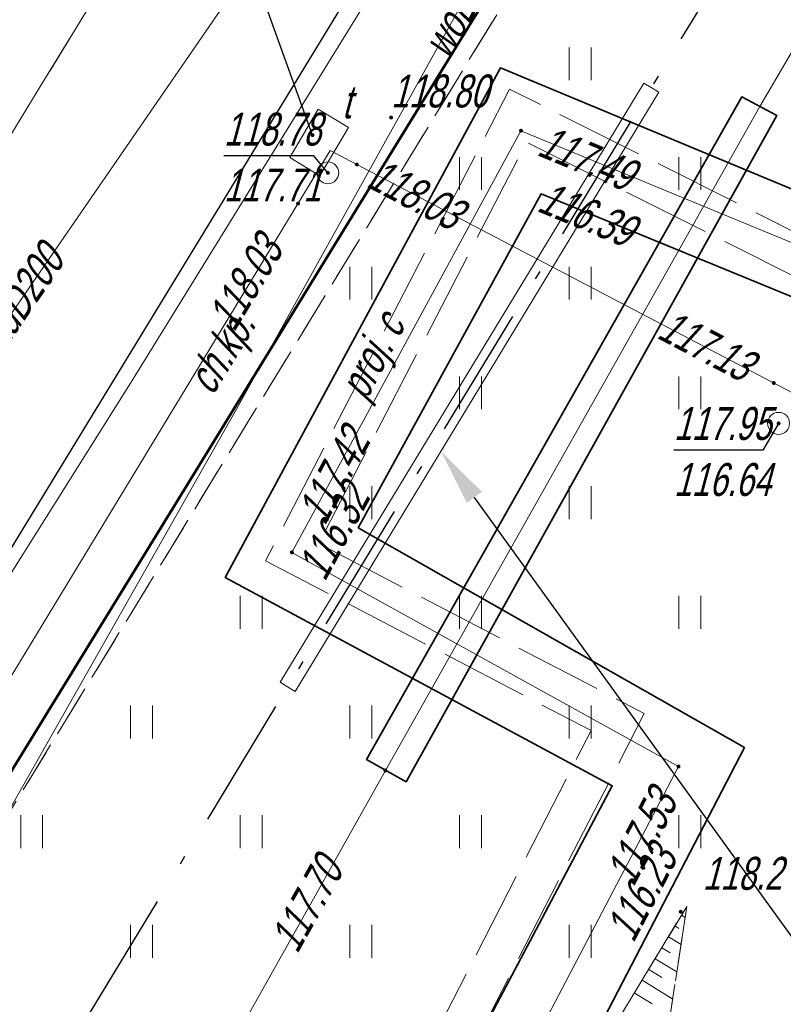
# Model space of a CAD drawing. Extents: x 7463256 to 7464485, y 5957341 to 5958260.
# Tile 127 of 256: x 7463778 to 7463796, y 5957618 to 5957641. Entities that reach past the tile are written whole.
import ezdxf
from ezdxf import colors
from ezdxf.entities.mleader import LeaderData, LeaderLine
from ezdxf.enums import TextEntityAlignment as Align
from ezdxf.math import Vec2, Vec3

# ---------------------------------------------------------------- set-up
doc = ezdxf.new("R2010")
doc.units = 0
doc.header["$MEASUREMENT"] = 0
for name, pattern in [('1.5_0.5', [2, 1.5, -0.5]), ('218-500', [1, 0.5, -0.5]), ('GAK', [5.2, 3, -1, 0.2, -1]), ('l219_500', [0]), ('mz1.0_0.5', [1.5, 1, -0.5]), ('mz1.25_0.5', [1.75, 1.25, -0.5]), ('mz2.0_0.5', [2.5, 2, -0.5])]:
    doc.linetypes.add(name, pattern=pattern)
doc.layers.get('0').update_dxf_attribs({"color": 2, "linetype": 'CONTINUOUS', "lineweight": 5})
for name, color, linetype in [('000 Inne (niezydentyfikowane)', 7, 'CONTINUOUS'), ('218-Granica użytku', 7, 'CONTINUOUS'), ('219-Linia granicy', 7, 'CONTINUOUS'), ('chodnik (powierzchnia)', 7, 'CONTINUOUS'), ('chodnik (powierzchnia)-Atr17', 7, 'CONTINUOUS'), ('jezdnia (powierzchnia)', 7, 'CONTINUOUS'), ('krawężnik (linia)', 7, 'CONTINUOUS'), ('przewód ciepłowniczy (linia)', 7, 'CONTINUOUS'), ('przewód ciepłowniczy - projektowany lub w budowie (linia) - ob. projektowany', 7, 'CONTINUOUS'), ('przewód ciepłowniczy - projektowany lub w budowie (linia) - ob. projektowany-Atr1', 7, 'CONTINUOUS'), ('przewód elektroenergetyczny (linia)', 7, 'CONTINUOUS'), ('przewód gazowy (linia)', 7, 'CONTINUOUS'), ('przewód kanalizacyjny (linia)', 7, 'CONTINUOUS'), ('przewód kanalizacyjny (linia)-Atr1', 7, 'CONTINUOUS'), ('przewód telekomunikacyjny (linia)', 7, 'CONTINUOUS'), ('przewód wodociągowy (linia)', 7, 'CONTINUOUS'), ('przewód wodociągowy (linia)-Atr1', 7, 'CONTINUOUS'), ('punkt o określonej wysokości (sieć ciepłownicza)', 7, 'CONTINUOUS'), ('punkt o określonej wysokości (sieć ciepłownicza)-Atr2', 7, 'CONTINUOUS'), ('punkt o określonej wysokości (sieć ciepłownicza)-Atr3', 7, 'CONTINUOUS'), ('punkt o określonej wysokości (sieć gazowa)', 7, 'CONTINUOUS'), ('punkt o określonej wysokości (sieć gazowa)-Atr2', 7, 'CONTINUOUS'), ('punkt o określonej wysokości (sieć telekomunikacyjna)', 7, 'CONTINUOUS'), ('punkt o określonej wysokości (sieć telekomunikacyjna)-Atr2', 7, 'CONTINUOUS'), ('punkt o określonej wysokości (sieć telekomunikacyjna)-Atr3', 7, 'CONTINUOUS'), ('punkt wysokościowy naturalny', 7, 'CONTINUOUS'), ('punkt wysokościowy naturalny-Atr2', 7, 'CONTINUOUS'), ('punkt wysokościowy sztuczny', 7, 'CONTINUOUS'), ('punkt wysokościowy sztuczny-Atr2', 7, 'CONTINUOUS'), ('rura ochronna - przewód ciepłowniczy (linia)', 7, 'CONTINUOUS'), ('rura ochronna - przewód gazowy (linia)', 7, 'CONTINUOUS'), ('skarpa nieumocniona (powierzchnia)', 7, 'CONTINUOUS'), ('studzienka - przewód telekomunikacyjny (powierzchnia)', 7, 'CONTINUOUS'), ('trawnik (powierzchnia)', 7, 'CONTINUOUS'), ('trawnik (powierzchnia) - symbol', 7, 'CONTINUOUS'), ('właz okrągły - siec telekomunikacyjna (punkt)', 7, 'CONTINUOUS'), ('właz okrągły - siec telekomunikacyjna (punkt)-Atr17', 7, 'CONTINUOUS')]:
    doc.layers.add(name, color=color, linetype=linetype)
for name, color, linetype, lineweight in [('@proj.rury', 7, 'CONTINUOUS', 20), ('____proj LSN', 1, 'CONTINUOUS', 5), ('OBMBS-21-18876-opis proj', 1, 'CONTINUOUS', 18)]:
    doc.layers.add(name, color=color, linetype=linetype, lineweight=lineweight)
doc.styles.get("Standard").update_dxf_attribs({"font": 'txt', "width": 0.75})

# ---------------------------------------------------------------- blocks, each defined once
blk = doc.blocks.new('PW01')
at = {"linetype": 'Continuous', "lineweight": 13}
h = blk.add_hatch(color=0, dxfattribs=at)
edge = h.paths.add_edge_path()
edge.add_arc((0, 0), 0.045, 0, 360)
blk = doc.blocks.new('US22')
at = {"color": 0, "linetype": 'Continuous', "lineweight": 13}
blk.add_circle((0, 0), 0.25, dxfattribs=at)
blk = doc.blocks.new('PW02')
at = {"linetype": 'Continuous', "lineweight": 13}
h = blk.add_hatch(color=0, dxfattribs=at)
edge = h.paths.add_edge_path()
edge.add_arc((0, 0), 0.045, 0, 360)
blk = doc.blocks.new('TU04')
at = {"color": 0, "linetype": 'Continuous', "lineweight": 13}
for p, q in [((0, 0), (0, 0.75)), ((0.5, 0), (0.5, 0.75))]:
    blk.add_line(p, q, dxfattribs=at)

msp = doc.modelspace()

# ---------------------------------------------------------------- linework, layer by layer
at = {"layer": '000 Inne (niezydentyfikowane)', "color": 7, "linetype": 'Continuous', "lineweight": 13}
for p, q in [((7463793.32, 5957620.33), (7463793.4, 5957620.28)), ((7463793.17, 5957620.09), (7463793.26, 5957620.03)), ((7463793.02, 5957619.84), (7463793.31, 5957619.66)), ((7463792.87, 5957619.59), (7463793.06, 5957619.47)), ((7463792.72, 5957619.34), (7463793.21, 5957619.04)), ((7463792.57, 5957619.09), (7463792.87, 5957618.91)), ((7463792.42, 5957618.85), (7463793.12, 5957618.42)), ((7463792.24, 5957618.56), (7463792.65, 5957618.31))]:
    msp.add_line(p, q, dxfattribs=at)
at = {"layer": '218-Granica użytku', "color": 3, "linetype": '218-500', "lineweight": 18, "flags": 128}
msp.add_lwpolyline([(7463776.38, 5957620.91), (7463795.57, 5957652.16)], dxfattribs=at)
at = {"layer": '219-Linia granicy', "color": 3, "linetype": 'l219_500', "lineweight": 50, "flags": 128}
msp.add_lwpolyline([(7463795.57, 5957652.16), (7463776.38, 5957620.91)], dxfattribs=at)
at = {"layer": '@proj.rury'}
for p, q in [((7463784.171, 5957625.64), (7463792.458, 5957639.295)), ((7463792.458, 5957639.295), (7463792.629, 5957639.191)), ((7463784.513, 5957625.432), (7463792.8, 5957639.088)), ((7463792.8, 5957639.088), (7463792.629, 5957639.191)), ((7463784.171, 5957625.64), (7463784.342, 5957625.536)), ((7463784.513, 5957625.432), (7463784.342, 5957625.536))]:
    msp.add_line(p, q, dxfattribs=at)
at = {"layer": 'chodnik (powierzchnia)', "color": 7, "linetype": 'mz1.0_0.5', "lineweight": 18, "flags": 128}
msp.add_lwpolyline([(7463787.85, 5957644.77), (7463792.69, 5957652.63), (7463794.29, 5957652.43), (7463795.88, 5957651.94), (7463747.16, 5957572.18), (7463743.26, 5957568.37), (7463741.87, 5957569.43), (7463740.85, 5957570.49), (7463740.25, 5957571.39), (7463741.42, 5957573.14), (7463744.53, 5957573.74), (7463745.61, 5957575.53)], close=True, dxfattribs=at)
at = {"layer": 'jezdnia (powierzchnia)', "color": 7, "linetype": '1.5_0.5', "lineweight": 18, "flags": 128}
for points in [[(7464435.78, 5957969.39), (7464432.43, 5957972.86), (7464429.42, 5957974.41), (7464426.04, 5957975.11), (7464423.57, 5957975.29), (7464415.47, 5957975.65), (7464371.24, 5957977.61), (7464365.3, 5957977.72), (7464358.84, 5957977.54), (7464346.65, 5957976.28), (7464334.12, 5957974.86), (7464314.08, 5957972.37), (7464311.27, 5957971.79), (7464308.65, 5957970.79), (7464306.54, 5957969.49), (7464304.63, 5957967.74), (7464302.38, 5957964.84), (7464301.74, 5957963.57), (7464301.19, 5957962.16), (7464300.69, 5957960.13), (7464300.42, 5957957.35), (7464300.44, 5957956.63), (7464301.34, 5957947.07), (7464297.39, 5957932.65), (7464296.35, 5957938.67), (7464295.41, 5957944.67), (7464295.17, 5957946.64), (7464294.07, 5957955.56), (7464293.61, 5957956.95), (7464292.71, 5957958.8), (7464291.04, 5957961.16), (7464288.7, 5957963.43), (7464286.48, 5957964.87), (7464282.67, 5957966.24), (7464279.68, 5957966.6), (7464275.55, 5957966.1), (7464272.53, 5957965.24), (7464268.15, 5957963.7), (7464261.6, 5957961.09), (7464256.13, 5957958.63), (7464254.19, 5957957.73), (7464203.13, 5957927.95), (7464201.44, 5957926.95), (7464180.61, 5957914.62), (7464165.37, 5957905.54), (7464161.93, 5957903.53), (7464100.25, 5957867.28), (7464064.71, 5957846.22), (7464055.2, 5957840.55), (7464053.84, 5957839.49), (7464052.69, 5957837.84), (7464051.91, 5957836.3), (7464051.31, 5957834.34), (7464051.05, 5957832.31), (7464051.31, 5957830.32), (7464051.63, 5957829.49), (7464053.32, 5957826.48), (7464047.06, 5957824.65), (7464046.37, 5957825.86), (7464044.81, 5957827.52), (7464043.6, 5957828.27), (7464042.09, 5957829.03), (7464040.11, 5957829.49), (7464038.12, 5957829.49), (7464036.05, 5957829.05), (7464034.47, 5957828.33), (7463990.77, 5957802.57), (7463984.67, 5957799.1), (7463963.97, 5957788.11), (7463953.9, 5957782.45), (7463916.77, 5957760.61), (7463915.43, 5957759.41), (7463915.19, 5957759.06), (7463914.98, 5957758.7), (7463914.81, 5957758.32), (7463914.66, 5957757.92), (7463914.55, 5957757.51), (7463914.48, 5957757.1), (7463914.44, 5957756.68), (7463914.43, 5957756.26), (7463914.83, 5957754.63), (7463915.69, 5957753.07), (7463915.97, 5957752.41), (7463916.13, 5957752.13), (7463917.59, 5957749.55), (7463915.13, 5957748.12), (7463913.12, 5957750.74), (7463911.87, 5957752.81), (7463910.63, 5957754.01), (7463910.25, 5957754.23), (7463909.85, 5957754.42), (7463909.44, 5957754.57), (7463909.02, 5957754.68), (7463908.58, 5957754.76), (7463908.15, 5957754.79), (7463907.71, 5957754.78), (7463907.27, 5957754.73), (7463905.57, 5957754.08), (7463866.26, 5957731.41), (7463858.61, 5957727.02), (7463857.72, 5957725.98), (7463855.16, 5957717.14), (7463854.76, 5957719.2), (7463853.89, 5957720.78), (7463852.79, 5957721.69), (7463851.14, 5957722.42), (7463850.42, 5957722.32), (7463846.1, 5957719.79), (7463840.56, 5957716.65), (7463836.11, 5957713.89), (7463831.61, 5957710.47), (7463828.31, 5957707.66), (7463822.22, 5957701.89), (7463817.3, 5957696.82), (7463812.7, 5957691.61), (7463812.45, 5957691.34), (7463806.98, 5957684.37), (7463803.64, 5957679.75), (7463801.45, 5957676.28), (7463793.55, 5957663.48), (7463792.86, 5957661.7), (7463792.97, 5957659.75), (7463793.77, 5957657.97), (7463795.13, 5957656.54), (7463794.29, 5957652.43), (7463792.69, 5957652.63), (7463790.95, 5957652.54), (7463789.5, 5957652.32), (7463787.98, 5957651.93), (7463786.22, 5957650.98), (7463785.18, 5957649.81), (7463783.63, 5957647.28), (7463741.4, 5957578.12), (7463740.09, 5957575.93), (7463739.68, 5957574.67), (7463739.8, 5957572.76), (7463740.25, 5957571.39), (7463740.85, 5957570.49), (7463741.87, 5957569.43), (7463743.26, 5957568.37), (7463741.42, 5957565.08), (7463740.12, 5957565.67), (7463738.77, 5957566.02), (7463737.29, 5957566.06), (7463735.98, 5957565.85), (7463734.34, 5957565.14), (7463733.02, 5957564.22), (7463732.29, 5957563.18), (7463701.08, 5957512.16), (7463700.31, 5957510.77), (7463700.32, 5957510.77), (7463696.94, 5957505.36), (7463687.39, 5957489.52), (7463687.14, 5957489.11), (7463686.89, 5957488.7), (7463686.65, 5957488.29), (7463686.42, 5957487.87), (7463686.19, 5957487.45), (7463685.97, 5957487.02), (7463685.76, 5957486.59), (7463685.55, 5957486.16), (7463685.35, 5957485.73), (7463685.15, 5957485.29), (7463684.96, 5957484.85), (7463684.77, 5957484.4), (7463684.58, 5957483.96), (7463684.39, 5957483.51), (7463684.21, 5957483.06), (7463684.03, 5957482.61), (7463683.85, 5957482.17), (7463683.67, 5957481.72), (7463683.5, 5957481.27), (7463683.32, 5957480.81), (7463683.15, 5957480.36), (7463682.98, 5957479.91), (7463682.81, 5957479.45), (7463682.65, 5957479), (7463682.49, 5957478.54), (7463682.32, 5957478.08), (7463682.17, 5957477.62), (7463682.01, 5957477.15), (7463681.86, 5957476.69), (7463681.71, 5957476.22), (7463681.56, 5957475.76), (7463681.41, 5957475.29), (7463681.27, 5957474.82), (7463681.13, 5957474.35), (7463681, 5957473.88), (7463680.87, 5957473.41), (7463680.74, 5957472.94), (7463680.61, 5957472.47), (7463680.48, 5957471.99), (7463680.36, 5957471.52), (7463680.25, 5957471.05), (7463680.13, 5957470.57), (7463680.02, 5957470.09), (7463679.91, 5957469.61), (7463679.81, 5957469.12), (7463679.71, 5957468.64), (7463679.61, 5957468.16), (7463679.52, 5957467.67), (7463679.42, 5957467.19), (7463679.33, 5957466.7), (7463679.25, 5957466.22), (7463679.16, 5957465.73), (7463679.08, 5957465.25), (7463679, 5957464.76), (7463678.93, 5957464.27), (7463678.85, 5957463.78), (7463678.78, 5957463.28), (7463678.72, 5957462.79), (7463678.65, 5957462.3), (7463678.59, 5957461.81), (7463678.53, 5957461.31), (7463678.47, 5957460.82), (7463678.42, 5957460.33), (7463678.36, 5957459.83), (7463678.31, 5957459.34), (7463678.26, 5957458.84), (7463678.22, 5957458.35), (7463678.17, 5957457.85), (7463678.13, 5957457.36), (7463678.09, 5957456.86), (7463678.05, 5957456.37), (7463678.02, 5957455.87), (7463677.99, 5957455.41), (7463677.96, 5957454.94), (7463677.93, 5957454.48), (7463677.91, 5957454.01), (7463677.89, 5957453.55), (7463677.87, 5957453.08), (7463677.86, 5957452.62), (7463677.85, 5957452.15), (7463677.84, 5957451.69), (7463677.84, 5957451.22), (7463677.84, 5957450.76), (7463677.85, 5957450.29), (7463677.86, 5957449.83), (7463677.87, 5957449.36), (7463670.59, 5957467.12), (7463670.68, 5957467.58), (7463670.78, 5957468.04), (7463670.89, 5957468.5), (7463670.99, 5957468.96), (7463671.11, 5957469.42), (7463671.22, 5957469.87), (7463671.34, 5957470.33), (7463671.46, 5957470.78), (7463671.59, 5957471.24), (7463671.72, 5957471.69), (7463671.86, 5957472.14), (7463672, 5957472.59), (7463672.14, 5957473.04), (7463673.46, 5957477.28), (7463673.58, 5957477.76), (7463673.68, 5957478.24), (7463673.77, 5957478.73), (7463673.84, 5957479.22), (7463673.89, 5957479.71), (7463673.93, 5957480.2), (7463673.95, 5957480.7), (7463673.95, 5957481.19), (7463673.93, 5957481.63), (7463673.91, 5957482.08), (7463673.86, 5957482.52), (7463673.81, 5957482.96), (7463673.74, 5957483.4), (7463673.66, 5957483.84), (7463673.57, 5957484.28), (7463673.47, 5957484.71), (7463673.35, 5957485.14), (7463673.2, 5957485.61), (7463673.02, 5957486.08), (7463672.82, 5957486.54), (7463672.6, 5957486.99), (7463672.36, 5957487.42), (7463672.1, 5957487.85), (7463671.82, 5957488.26), (7463671.52, 5957488.66), (7463671.25, 5957489.02), (7463670.95, 5957489.36), (7463670.64, 5957489.68), (7463670.3, 5957489.97), (7463669.95, 5957490.25), (7463669.57, 5957490.5), (7463669.19, 5957490.73), (7463668.78, 5957490.93), (7463668.37, 5957491.1), (7463667.96, 5957491.31), (7463667.54, 5957491.51), (7463667.12, 5957491.7), (7463666.7, 5957491.89), (7463666.27, 5957492.06), (7463665.84, 5957492.23), (7463665.41, 5957492.38), (7463664.97, 5957492.53), (7463642.84, 5957508.24), (7463669.89, 5957497.69), (7463670.31, 5957497.52), (7463670.74, 5957497.36), (7463671.18, 5957497.22), (7463671.62, 5957497.11), (7463672.07, 5957497.01), (7463672.52, 5957496.93), (7463672.97, 5957496.87), (7463673.43, 5957496.83), (7463673.89, 5957496.8), (7463674.34, 5957496.8), (7463674.8, 5957496.82), (7463675.3, 5957496.85), (7463675.79, 5957496.9), (7463676.29, 5957496.96), (7463676.78, 5957497.02), (7463677.27, 5957497.1), (7463677.76, 5957497.19), (7463678.25, 5957497.29), (7463678.74, 5957497.4), (7463679.22, 5957497.52), (7463679.7, 5957497.65), (7463680.18, 5957497.79), (7463680.66, 5957497.94), (7463681.12, 5957498.11), (7463681.59, 5957498.29), (7463682.05, 5957498.49), (7463682.49, 5957498.71), (7463682.94, 5957498.94), (7463683.37, 5957499.19), (7463683.81, 5957499.43), (7463684.24, 5957499.68), (7463684.65, 5957499.96), (7463685.06, 5957500.25), (7463685.45, 5957500.55), (7463685.83, 5957500.88), (7463686.2, 5957501.21), (7463686.55, 5957501.56), (7463686.89, 5957501.93), (7463688.47, 5957503.86), (7463689.58, 5957505.52), (7463695.05, 5957514.51), (7463697.35, 5957517.63), (7463699.52, 5957521.26), (7463701.68, 5957524.9), (7463703.98, 5957528.54), (7463706.45, 5957532.61), (7463709.76, 5957538.71), (7463712.45, 5957543.07), (7463719.87, 5957554.72), (7463722.1, 5957558.36), (7463724.25, 5957562.41), (7463732.9, 5957576.65), (7463767.27, 5957632.9), (7463796.54, 5957680.74), (7463799.31, 5957684.89), (7463802.28, 5957688.92), (7463805.13, 5957692.62), (7463808.07, 5957696.14), (7463812, 5957700.58), (7463813.05, 5957701.59), (7463815.17, 5957703.91), (7463818.63, 5957707.32), (7463821.81, 5957710.38), (7463824, 5957712.35), (7463825.06, 5957713.31), (7463827.47, 5957715.22), (7463831.55, 5957718.14), (7463834.51, 5957720.09), (7463871.58, 5957742.02), (7463872.84, 5957742.74), (7463873.73, 5957743.25), (7463884.95, 5957749.82), (7463947.94, 5957787.04), (7463958.13, 5957793.13), (7463978.66, 5957805.82), (7463992.86, 5957814.5), (7464021.02, 5957831.03), (7464036.35, 5957840.19), (7464045.52, 5957845.62), (7464072.76, 5957861.89), (7464098.08, 5957876.78), (7464143.2, 5957903.29), (7464143.83, 5957904.35), (7464144.42, 5957906.04), (7464144.87, 5957907.87), (7464144.93, 5957908.37), (7464145, 5957909.96), (7464144.74, 5957911.42), (7464152.37, 5957912.8), (7464152.74, 5957912.55), (7464154.03, 5957911.87), (7464155.59, 5957911.35), (7464156.76, 5957911.33), (7464160.57, 5957913.58), (7464192.28, 5957932.28), (7464213.7, 5957945.07), (7464214.43, 5957945.48), (7464238.65, 5957959.71), (7464249.15, 5957965.6), (7464251.26, 5957966.66), (7464253.69, 5957967.84), (7464257.35, 5957969.46), (7464261.98, 5957971.33), (7464263.31, 5957972), (7464273.13, 5957975.13), (7464277.92, 5957976.24), (7464280.42, 5957977.04), (7464282.71, 5957978.14), (7464285.69, 5957980.47), (7464287.52, 5957982.76), (7464288.9, 5957985.47), (7464289.81, 5957990.22), (7464289.57, 5957993.19), (7464288.87, 5958000.11), (7464295.35, 5958000.29), (7464295.83, 5957995.88), (7464296.53, 5957992.32), (7464297.86, 5957989.04), (7464299.36, 5957986.74), (7464301.71, 5957984.36), (7464305.3, 5957982.36), (7464307.82, 5957981.66), (7464311.17, 5957981.45), (7464364.74, 5957987.95), (7464391.32, 5957991.11), (7464398.1, 5957991.95), (7464414.27, 5957994.02), (7464414.84, 5957994.09), (7464425.44, 5957995.47), (7464427.97, 5957995.83), (7464434.5, 5957997.95), (7464434.9, 5957998.22), (7464435.3, 5957998.5), (7464435.68, 5957998.8), (7464436.05, 5957999.11), (7464436.4, 5957999.44), (7464436.74, 5957999.78), (7464437.07, 5958000.13), (7464437.39, 5958000.5), (7464437.69, 5958000.88), (7464437.97, 5958001.27), (7464438.24, 5958001.67), (7464438.49, 5958002.08), (7464438.73, 5958002.5), (7464438.95, 5958002.94), (7464439.15, 5958003.37), (7464439.33, 5958003.82), (7464439.5, 5958004.28), (7464439.65, 5958004.74), (7464439.78, 5958005.2), (7464439.89, 5958005.67), (7464439.98, 5958006.15), (7464440.05, 5958006.62), (7464440.11, 5958007.1), (7464440.14, 5958007.59), (7464440.16, 5958008.07), (7464437.87, 5957962.55), (7464436.62, 5957968.02)], [(7463741.4, 5957578.12), (7463783.63, 5957647.28), (7463787.85, 5957644.77), (7463745.61, 5957575.53)]]:
    msp.add_lwpolyline(points, close=True, dxfattribs=at)
at = {"layer": 'krawężnik (linia)', "color": 7, "linetype": 'Continuous', "lineweight": 25, "flags": 128}
msp.add_lwpolyline([(7463741.4, 5957578.12), (7463745.61, 5957575.53), (7463787.85, 5957644.77), (7463783.63, 5957647.28)], dxfattribs=at)
at = {"layer": 'przewód ciepłowniczy (linia)', "color": 212, "linetype": 'Continuous', "lineweight": 18, "flags": 128}
msp.add_lwpolyline([(7463714.95, 5957467.7), (7463716.83, 5957468.66), (7463718.66, 5957469.79), (7463721.77, 5957476.06), (7463726.22, 5957485.1), (7463739.86, 5957513.05), (7463728.15, 5957518.6), (7463733.71, 5957529.74), (7463743, 5957525.52), (7463760.03, 5957559.51), (7463769.42, 5957578.09), (7463774.63, 5957588.22), (7463781.13, 5957600.61), (7463786.87, 5957611.54), (7463793.25, 5957623.72), (7463784.44, 5957628.6), (7463789.66, 5957638.21), (7463799.63, 5957634.09), (7463807.09, 5957648.19), (7463816.56, 5957665.9), (7463826.55, 5957684.75)], dxfattribs=at)
at = {"layer": 'przewód ciepłowniczy - projektowany lub w budowie (linia) - ob. projektowany', "color": 212, "linetype": 'mz2.0_0.5', "lineweight": 18, "flags": 128}
for points in [[(7463668.14, 5957490.77), (7463695.62, 5957456.95), (7463717.02, 5957471.18), (7463738.99, 5957512.97), (7463727.62, 5957518.36), (7463733.54, 5957530.34), (7463741.06, 5957526.71), (7463791.26, 5957624.54), (7463783.84, 5957628.41), (7463789.4, 5957639.16), (7463797.8, 5957634.94), (7463827.45, 5957686.81)], [(7463667.43, 5957490.23), (7463695.43, 5957455.75), (7463717.71, 5957470.56), (7463740.22, 5957513.38), (7463728.83, 5957518.78), (7463733.95, 5957529.14), (7463741.46, 5957525.52), (7463792.47, 5957624.93), (7463785.05, 5957628.8), (7463789.79, 5957637.95), (7463798.16, 5957633.75), (7463828.18, 5957686.27)]]:
    msp.add_lwpolyline(points, dxfattribs=at)
at = {"layer": 'przewód elektroenergetyczny (linia)', "color": 1, "linetype": 'Continuous', "lineweight": 18, "flags": 128}
msp.add_lwpolyline([(7463741.47, 5957576.54), (7463741.71, 5957575.67), (7463744.91, 5957573.96), (7463747.42, 5957577.91), (7463748.13, 5957579.07), (7463752.8, 5957586.64), (7463759.16, 5957597.05), (7463766.69, 5957609.02), (7463774.36, 5957622.28), (7463780.8, 5957632.52), (7463789.01, 5957645.83), (7463786.83, 5957649.83), (7463788.2, 5957650.68), (7463789.99, 5957652.75), (7463795.15, 5957657.49), (7463794.16, 5957661.56), (7463797.11, 5957666.92), (7463799.75, 5957671.12)], dxfattribs=at)
at = {"layer": 'przewód gazowy (linia)', "color": 40, "linetype": 'Continuous', "lineweight": 18, "flags": 128}
msp.add_lwpolyline([(7463754.16, 5957577.62), (7463755.08, 5957579.07), (7463756.97, 5957582.07), (7463763.18, 5957592.29), (7463769.96, 5957593.55), (7463774.62, 5957601.94), (7463780.93, 5957613.57), (7463786.57, 5957623.63), (7463795.1, 5957638.76), (7463799.42, 5957646.14), (7463792.81, 5957650.13), (7463793.45, 5957651.31), (7463796.95, 5957657.42), (7463800.07, 5957663.02), (7463808.47, 5957678.19)], dxfattribs=at)
at = {"layer": 'przewód kanalizacyjny (linia)', "color": 34, "linetype": 'Continuous', "lineweight": 18, "flags": 128}
msp.add_lwpolyline([(7463773.42, 5957627.33), (7463784.29, 5957643.11), (7463786.76, 5957646.74), (7463809.81, 5957642)], dxfattribs=at)
at = {"layer": 'przewód telekomunikacyjny (linia)', "color": 30, "linetype": 'Continuous', "lineweight": 18, "flags": 128}
msp.add_lwpolyline([(7463693.4, 5957487.69), (7463699.74, 5957497.66), (7463706.06, 5957507.94), (7463714.47, 5957521.36), (7463717.84, 5957526.97), (7463722.74, 5957535.93), (7463735.62, 5957555.64), (7463743.98, 5957569.19), (7463746.02, 5957573.08), (7463749.08, 5957577.99), (7463749.74, 5957579.07), (7463750.83, 5957580.84), (7463759.47, 5957595.19), (7463770.86, 5957613.92), (7463778.08, 5957625.84), (7463785.31, 5957637.76), (7463795.86, 5957632.23), (7463800.64, 5957641.85), (7463807.91, 5957656.58), (7463815.52, 5957671.75)], dxfattribs=at)
at = {"layer": 'przewód wodociągowy (linia)', "color": 5, "linetype": 'Continuous', "lineweight": 18, "flags": 128}
msp.add_lwpolyline([(7463964, 5957781.38), (7463955.11, 5957774.98), (7463933.24, 5957762.41), (7463921.23, 5957756.79), (7463878.51, 5957733.13), (7463838.08, 5957710.75), (7463832.78, 5957706.58), (7463819.45, 5957696.12), (7463815.22, 5957688.7), (7463810.31, 5957679.84), (7463805.46, 5957671.29), (7463798.02, 5957658.16), (7463792.73, 5957648.66), (7463790.3, 5957644.69), (7463783.18, 5957631.86), (7463775.69, 5957618.66), (7463769.06, 5957607.08), (7463761.51, 5957593.92), (7463753.17, 5957579.07), (7463752.48, 5957577.83)], dxfattribs=at)
at = {"layer": 'punkt o określonej wysokości (sieć telekomunikacyjna)-Atr2', "color": 7, "flags": 128}
for points in [[(7463784.91, 5957638.11), (7463783.8, 5957641.19), (7463781.776, 5957641.19)], [(7463785.26, 5957637.25), (7463784.94, 5957637.64), (7463782.891, 5957637.64)], [(7463795.53, 5957631.54), (7463795.17, 5957630.93), (7463793.146, 5957630.93)]]:
    msp.add_lwpolyline(points, dxfattribs=at)
at = {"layer": 'rura ochronna - przewód ciepłowniczy (linia)', "color": 212, "linetype": 'Continuous', "lineweight": 35, "flags": 128}
for points in [[(7463773.08, 5957587.97), (7463780.03, 5957601.15), (7463791.74, 5957623.28), (7463782.92, 5957628.03), (7463789.19, 5957639.64), (7463799.03, 5957635.55), (7463806.22, 5957649.03), (7463815.81, 5957666.93)], [(7463817.32, 5957664.87), (7463807.96, 5957647.35), (7463800.22, 5957632.62), (7463790.12, 5957636.77), (7463785.95, 5957629.16), (7463794.75, 5957624.15), (7463787.86, 5957610.87), (7463776.18, 5957588.46)]]:
    msp.add_lwpolyline(points, dxfattribs=at)
at = {"layer": 'rura ochronna - przewód gazowy (linia)', "color": 40, "linetype": 'Continuous', "lineweight": 35, "flags": 128}
msp.add_lwpolyline([(7463787.04, 5957623.37), (7463786.14, 5957623.88), (7463794.69, 5957638.98), (7463795.49, 5957638.56)], close=True, dxfattribs=at)
at = {"layer": 'skarpa nieumocniona (powierzchnia)', "color": 7, "linetype": 'mz1.25_0.5', "lineweight": 18, "flags": 128}
msp.add_lwpolyline([(7463790.94, 5957604.15), (7463789.51, 5957601.6), (7463790.03, 5957601.3), (7463781.14, 5957586.75), (7463775.98, 5957582.35), (7463775.3, 5957581.57), (7463773.3, 5957578.31), (7463770.64, 5957573.98), (7463767.76, 5957569.18), (7463766.62, 5957561.49), (7463764.18, 5957567.75), (7463767.34, 5957579.07), (7463769.08, 5957585.34), (7463775.92, 5957590.65), (7463781.84, 5957601.18), (7463787.22, 5957610.29), (7463793.44, 5957620.53)], close=True, dxfattribs=at)
at = {"layer": 'studzienka - przewód telekomunikacyjny (powierzchnia)', "color": 30, "linetype": 'Continuous', "lineweight": 18, "flags": 128}
msp.add_lwpolyline([(7463785.04, 5957638.7), (7463785.73, 5957638.28), (7463785.08, 5957637.18), (7463784.39, 5957637.6)], close=True, dxfattribs=at)
at = {"layer": 'trawnik (powierzchnia)', "color": 7, "linetype": 'mz1.0_0.5', "lineweight": 18, "flags": 128}
msp.add_lwpolyline([(7463797.79, 5957650.86), (7463801.28, 5957648.82), (7463801.48, 5957648.37), (7463801.68, 5957647.92), (7463801.86, 5957647.46), (7463802.03, 5957647), (7463802.19, 5957646.54), (7463802.34, 5957646.07), (7463802.48, 5957645.59), (7463802.6, 5957645.12), (7463802.72, 5957644.64), (7463802.82, 5957644.16), (7463802.91, 5957643.67), (7463802.99, 5957643.19), (7463803.05, 5957642.7), (7463803.11, 5957642.21), (7463803.15, 5957641.72), (7463803.18, 5957641.23), (7463802.2, 5957632.08), (7463800.49, 5957619.79), (7463799.47, 5957617.4), (7463798.41, 5957615.84), (7463797.71, 5957616.22), (7463790.94, 5957604.15), (7463793.44, 5957620.53), (7463787.22, 5957610.29), (7463781.84, 5957601.18), (7463775.92, 5957590.65), (7463769.08, 5957585.34), (7463767.34, 5957579.07), (7463764.18, 5957567.75), (7463766.62, 5957561.49), (7463766.04, 5957558.04), (7463765.42, 5957557.25), (7463765.09, 5957557.08), (7463764.73, 5957556.96), (7463764.37, 5957556.89), (7463763.99, 5957556.86), (7463763.62, 5957556.88), (7463763.25, 5957556.95), (7463762.9, 5957557.06), (7463762.56, 5957557.22), (7463743.26, 5957568.37), (7463747.16, 5957572.18), (7463795.88, 5957651.94)], close=True, dxfattribs=at)

# ---------------------------------------------------------------- block references
at = {"layer": 'punkt o określonej wysokości (sieć ciepłownicza)', "color": 212, "linetype": 'Continuous', "lineweight": 13}
for p in [(7463789.66, 5957638.21), (7463784.44, 5957628.6), (7463793.25, 5957623.72)]:
    msp.add_blockref('PW01', p, dxfattribs=at)
at = {"layer": 'punkt o określonej wysokości (sieć gazowa)', "color": 40, "linetype": 'Continuous', "lineweight": 13}
msp.add_blockref('PW01', (7463786.57, 5957623.63), dxfattribs=at)
at = {"layer": 'punkt o określonej wysokości (sieć telekomunikacyjna)', "color": 30, "linetype": 'Continuous', "lineweight": 13}
for p in [(7463784.91, 5957638.11), (7463785.92, 5957637.44), (7463784.58, 5957636.55), (7463795.42, 5957632.46)]:
    msp.add_blockref('PW01', p, dxfattribs=at)
for p, rotation in [((7463785.26, 5957637.25), 57.04), ((7463795.53, 5957631.54), 57.73999999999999)]:
    msp.add_blockref('PW01', p, dxfattribs=dict(at, rotation=rotation))
at = {"layer": 'punkt wysokościowy naturalny', "color": 7, "linetype": 'Continuous', "lineweight": 13}
msp.add_blockref('PW01', (7463793.3, 5957620.41), dxfattribs=at)
at = {"layer": 'punkt wysokościowy sztuczny', "color": 7, "linetype": 'Continuous', "lineweight": 13}
msp.add_blockref('PW02', (7463786.7, 5957638.51), dxfattribs=at)
at = {"layer": 'trawnik (powierzchnia) - symbol', "color": 7, "linetype": 'Continuous', "lineweight": 18}
for p in [(7463790.76, 5957639.36), (7463788.26, 5957636.86), (7463793.26, 5957636.86), (7463785.76, 5957634.36), (7463790.76, 5957634.36), (7463788.26, 5957631.86), (7463793.26, 5957631.86), (7463785.76, 5957629.36), (7463790.76, 5957629.36), (7463783.26, 5957626.86), (7463788.26, 5957626.86), (7463793.26, 5957626.86), (7463780.76, 5957624.36), (7463785.76, 5957624.36), (7463790.76, 5957624.36), (7463778.26, 5957621.86), (7463783.26, 5957621.86), (7463788.26, 5957621.86), (7463793.26, 5957621.86), (7463780.76, 5957619.36), (7463785.76, 5957619.36), (7463790.76, 5957619.36)]:
    msp.add_blockref('TU04', p, dxfattribs=at)
at = {"layer": 'właz okrągły - siec telekomunikacyjna (punkt)', "color": 7, "linetype": 'Continuous', "lineweight": 18}
for p, rotation in [((7463785.26, 5957637.25), 57.04), ((7463795.53, 5957631.54), 57.73999999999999)]:
    msp.add_blockref('US22', p, dxfattribs=dict(at, rotation=rotation))

# ---------------------------------------------------------------- texts
at = {"layer": 'chodnik (powierzchnia)-Atr17', "color": 7, "oblique": 15, "width": 0.72}
msp.add_text('ch.kp.', height=0.75, rotation=58.319, dxfattribs=at).set_placement((7463782.63, 5957632.15))
at = {"layer": 'przewód ciepłowniczy - projektowany lub w budowie (linia) - ob. projektowany-Atr1', "color": 212, "oblique": 15, "width": 0.72}
msp.add_text('proj. c', height=0.75, rotation=62.651, dxfattribs=at).set_placement((7463785.8, 5957632.2), align=Align.MIDDLE_LEFT)
at = {"layer": 'przewód kanalizacyjny (linia)-Atr1', "color": 34, "oblique": 15, "width": 0.72}
msp.add_text('kdD200', height=0.75, rotation=55.45, dxfattribs=at).set_placement((7463777.88, 5957633.2))
at = {"layer": 'przewód wodociągowy (linia)-Atr1', "color": 5, "oblique": 15, "width": 0.72}
msp.add_text('woD500', height=0.75, rotation=60.972, dxfattribs=at).set_placement((7463787.69, 5957639.98), align=Align.MIDDLE_LEFT)
at = {"layer": 'punkt o określonej wysokości (sieć ciepłownicza)-Atr2', "color": 212, "oblique": 15, "width": 0.72}
for s, rotation, p in [('117.49', -22.452, (7463790.14, 5957638.01)), ('117.42', 61.49, (7463784.86, 5957629.37)), ('117.53', 62.354, (7463791.89, 5957621.13))]:
    msp.add_text(s, height=0.75, rotation=rotation, dxfattribs=at).set_placement(p, align=Align.MIDDLE_LEFT)
at = {"layer": 'punkt o określonej wysokości (sieć ciepłownicza)-Atr3', "color": 212, "oblique": 15, "width": 0.72}
for s, rotation, p in [('116.39', -22.452, (7463790.14, 5957636.735)), ('116.32', 61.49, (7463784.86, 5957628.095)), ('116.23', 62.354, (7463791.89, 5957619.855))]:
    msp.add_text(s, height=0.75, rotation=rotation, dxfattribs=at).set_placement(p, align=Align.MIDDLE_LEFT)
at = {"layer": 'punkt o określonej wysokości (sieć gazowa)-Atr2', "color": 40, "oblique": 15, "width": 0.72}
msp.add_text('117.70', height=0.75, rotation=60.75, dxfattribs=at).set_placement((7463784.56, 5957619.43))
at = {"layer": 'punkt o określonej wysokości (sieć telekomunikacyjna)-Atr2', "color": 30, "oblique": 15, "width": 0.72}
for s, p in [('118.78', (7463782.891, 5957637.647)), ('117.95', (7463793.146, 5957630.938))]:
    msp.add_text(s, height=0.75, dxfattribs=at).set_placement(p, align=Align.BOTTOM_LEFT)
for s, rotation, p in [('118.03', 332.32, (7463786.11, 5957636.95)), ('118.03', 58.78, (7463783.12, 5957633.6)), ('117.13', 332.32, (7463792.73, 5957633.5))]:
    msp.add_text(s, height=0.75, rotation=rotation, dxfattribs=at).set_placement(p)
at = {"layer": 'punkt o określonej wysokości (sieć telekomunikacyjna)-Atr3', "color": 30, "oblique": 15, "width": 0.72}
for s, p in [('117.71', (7463782.891, 5957636.372)), ('116.64', (7463793.146, 5957629.662))]:
    msp.add_text(s, height=0.75, dxfattribs=at).set_placement(p, align=Align.BOTTOM_LEFT)
at = {"layer": 'punkt wysokościowy naturalny-Atr2', "color": 7, "oblique": 15, "width": 0.72}
msp.add_text('118.2', height=0.75, dxfattribs=at).set_placement((7463793.8, 5957620.91))
at = {"layer": 'punkt wysokościowy sztuczny-Atr2', "color": 7, "oblique": 15, "width": 0.72}
msp.add_text('118.80', height=0.75, dxfattribs=at).set_placement((7463786.7, 5957638.74))
at = {"layer": 'właz okrągły - siec telekomunikacyjna (punkt)-Atr17', "color": 7, "oblique": 15, "width": 0.72}
msp.add_text('t', height=0.75, dxfattribs=at).set_placement((7463785.58, 5957638.49))

# ---------------------------------------------------------------- next in the draw order: leaders
at = {"layer": 'OBMBS-21-18876-opis proj', "lineweight": 20}
ml = msp.add_multileader_mtext('Standard', dxfattribs=at)
ml.set_content('\\pxqc;{\\W0.9;\\fArial|b0|i0|c238|p34;proj. rura osłonowa\\P DVK160\\PL=3m}', color=256)
ml.set_leader_properties()
ml.build(insert=Vec2(0, 0))
ml.multileader.update_dxf_attribs({"has_text_frame": 1, "text_right_attachment_type": 0, "dogleg_length": 0.36, "arrow_head_size": 1.3})
ctx = ml.context
ctx.base_point, ctx.char_height, ctx.arrow_head_size, ctx.landing_gap_size, ctx.plane_origin, ctx.plane_x_axis, ctx.plane_y_axis = Vec3(7463817.639, 5957595.392, -10.8), 1.3, 1.3, 0.09, Vec3(7463754.903, 5957733.234, -10.8), Vec3(0.765565, 0.643359), Vec3(-0.643359, 0.765565)
ctx.right_attachment, ctx.text_align_type = 0, 2
notes = []
notes.append((ctx, [(0, (1, 1, 0), (7463828.133, 5957605.074, -10.8), (-0.765565, -0.643359), 0.36, [(0, [(7463795.109, 5957643.313, -10.8)], 0, [])])]))
ctx.mtext.insert, ctx.mtext.text_direction, ctx.mtext.rotation, ctx.mtext.width, ctx.mtext.defined_height, ctx.mtext.alignment, ctx.mtext.flow_direction = Vec3(7463822.535, 5957600.37, -10.8), Vec3(0.765565, 0.643359), 0.698877, 15.28698, 27.692, 2, 5
ctx.mtext.has_bg_fill, ctx.mtext.bg_color, ctx.mtext.bg_scale_factor, ctx.mtext.bg_transparency, ctx.mtext.use_window_bg_color = 1, -1023410167, 1.5, 0, 1
for ctx, leaders in notes:
    for number, flags, end, landing, length, lines in leaders:
        leader = LeaderData()
        leader.index, (leader.has_last_leader_line, leader.has_dogleg_vector, leader.attachment_direction) = number, flags
        leader.last_leader_point, leader.dogleg_vector, leader.dogleg_length = Vec3(end), Vec3(landing), length
        for number, points, colour, breaks in lines:
            line = LeaderLine()
            line.index, line.vertices, line.color, line.breaks = number, Vec3.list(points), colors.encode_raw_color(colour), breaks
            leader.lines.append(line)
        ctx.leaders.append(leader)

# ---------------------------------------------------------------- next in the draw order: leaders
ml = msp.add_multileader_mtext('Standard', dxfattribs=at)
ml.set_content('\\pxqc;{\\W0.9;\\fArial|b0|i0|c238|p34;proj. rura osłonowa\\P DVK160\\PL=16m}', color=256)
ml.set_leader_properties()
ml.build(insert=Vec2(0, 0))
ml.multileader.update_dxf_attribs({"has_text_frame": 1, "text_right_attachment_type": 0, "dogleg_length": 0.36, "arrow_head_size": 1.3})
ctx = ml.context
ctx.base_point, ctx.char_height, ctx.arrow_head_size, ctx.landing_gap_size, ctx.plane_origin, ctx.plane_x_axis, ctx.plane_y_axis = Vec3(7463809.484, 5957576.67, -10.8), 1.3, 1.3, 0.09, Vec3(7463758.404, 5957716.091, -10.8), Vec3(0.765565, 0.643359), Vec3(-0.643359, 0.765565)
ctx.right_attachment, ctx.text_align_type = 0, 2
notes = []
notes.append((ctx, [(0, (1, 1, 0), (7463819.978, 5957586.352, -10.8), (-0.765565, -0.643359), 0.36, [(0, [(7463787.836, 5957630.908, -10.8)], 0, [])])]))
ctx.mtext.insert, ctx.mtext.text_direction, ctx.mtext.rotation, ctx.mtext.width, ctx.mtext.defined_height, ctx.mtext.alignment, ctx.mtext.flow_direction = Vec3(7463814.38, 5957581.648, -10.8), Vec3(0.765565, 0.643359), 0.698877, 15.28698, 27.692, 2, 5
ctx.mtext.has_bg_fill, ctx.mtext.bg_color, ctx.mtext.bg_scale_factor, ctx.mtext.bg_transparency, ctx.mtext.use_window_bg_color = 1, -1023410167, 1.5, 0, 1
for ctx, leaders in notes:
    for number, flags, end, landing, length, lines in leaders:
        leader = LeaderData()
        leader.index, (leader.has_last_leader_line, leader.has_dogleg_vector, leader.attachment_direction) = number, flags
        leader.last_leader_point, leader.dogleg_vector, leader.dogleg_length = Vec3(end), Vec3(landing), length
        for number, points, colour, breaks in lines:
            line = LeaderLine()
            line.index, line.vertices, line.color, line.breaks = number, Vec3.list(points), colors.encode_raw_color(colour), breaks
            leader.lines.append(line)
        ctx.leaders.append(leader)

# ---------------------------------------------------------------- next in the draw order: linework, layer by layer
at = {"layer": '____proj LSN', "linetype": 'GAK', "lineweight": 30}
msp.add_lwpolyline([(7463810.989, 5957676.522), (7463800.184, 5957658.279), (7463793.869, 5957647.689, 0.203616), (7463793.816, 5957647.301), (7463794.916, 5957643.26, -0.205626), (7463794.861, 5957642.869), (7463764.816, 5957593.361), (7463764.816, 5957593.361), (7463749.912, 5957569.146), (7463743.314, 5957557.902), (7463734.125, 5957541.63, -0.16646), (7463733.883, 5957541.415), (7463732.047, 5957540.645, 0.154872), (7463731.817, 5957540.449), (7463708.804, 5957503.682), (7463695.786, 5957483.524), (7463691.49, 5957475.813, -0.201055), (7463691.186, 5957475.574), (7463658.858, 5957466.664, -0.374915), (7463658.265, 5957466.949), (7463653.128, 5957478.933), (7463653.128, 5957478.933), (7463644.191, 5957493.359), (7463612.028, 5957521.314)], format="xyb", dxfattribs=at)

doc.saveas('drawing.dxf')
